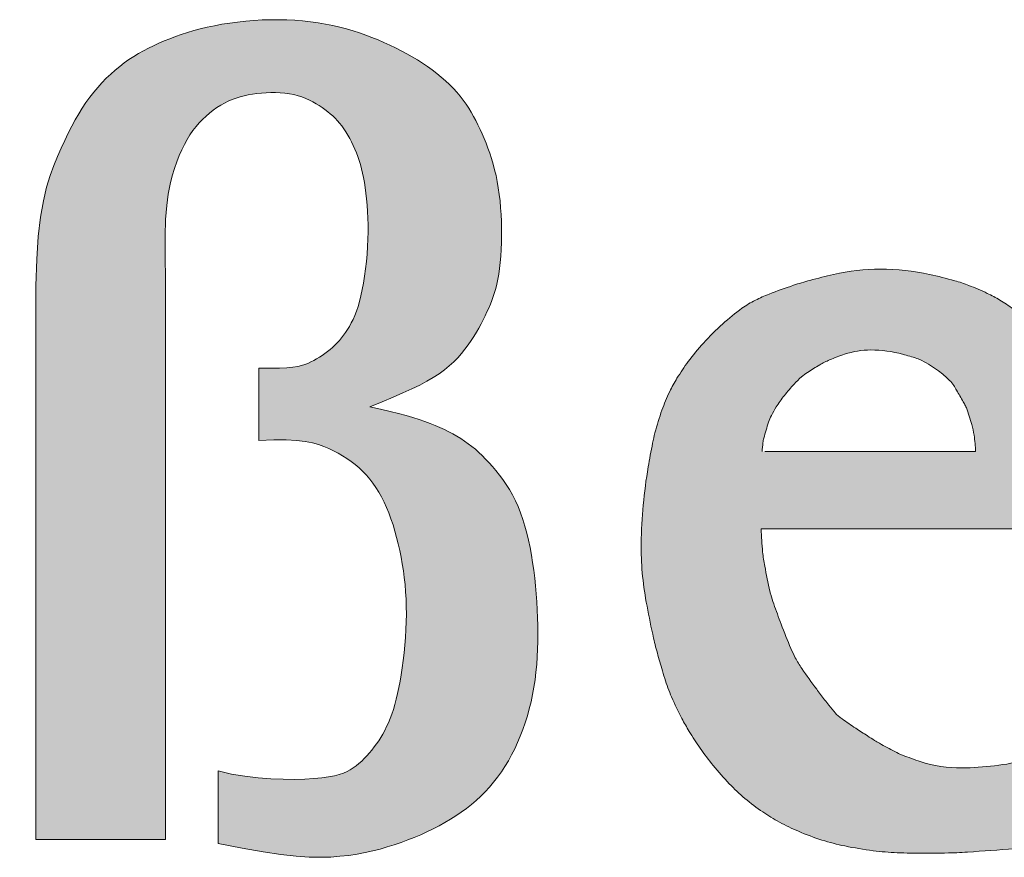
# Model space of a CAD drawing. Header units: metres. Extents: x 0 to 0.0785, y -0.001 to 0.009.
# Tile 57 of 59: x 0.0697 to 0.0736, y 0.0058 to 0.009. Entities that reach past the tile are written whole.
import ezdxf

# ---------------------------------------------------------------- set-up
doc = ezdxf.new("R2010")
doc.units = ezdxf.units.M
doc.header["$MEASUREMENT"] = 0
doc.layers.add('RAM_Logo_HSB', color=7, linetype='Continuous', lineweight=0, true_color=0x009fd6)

msp = doc.modelspace()

# ---------------------------------------------------------------- hatches: boundary and pattern name
at = {"layer": 'RAM_Logo_HSB'}
h = msp.add_hatch(color=7, dxfattribs=at)
h.dxf.hatch_style = 1
h.paths.add_polyline_path([(0.0691632, 0.0074285, 0.029698), (0.0691561, 0.0075332, 0.043207), (0.0691407, 0.0076037, 0.016478), (0.0690966, 0.0077315, 0.086496), (0.0690609, 0.0077949, 0.042241), (0.0689635, 0.0078907, 0.026952), (0.0688838, 0.0079499, 0.041461), (0.0688271, 0.007981, 0.044479), (0.0687351, 0.0080126, 0.030703), (0.0685967, 0.0080377, 0.011776), (0.0684678, 0.00805, 0.015394), (0.0683689, 0.008054, 0.018337), (0.0682266, 0.0080502, 0.029034), (0.0681374, 0.0080393, 0.020864), (0.068065, 0.008023, 0.037723), (0.0679881, 0.0079966, 0.016473), (0.0678693, 0.0079397, 0.013876), (0.0677971, 0.0078996, 0.030812), (0.0677664, 0.0078787, 0.037485), (0.0677399, 0.0078548, 0.016695), (0.0676866, 0.0077952, 0.01513), (0.0676524, 0.0077516, 0.01611), (0.0676229, 0.0077087, 0.050394), (0.0676085, 0.0076805, 0.011875), (0.0675632, 0.0075546, 0.052986), (0.0675468, 0.0074797, 0.034874), (0.0675421, 0.0073636), (0.0680308, 0.0073636), (0.0680333, 0.0074122), (0.0680423, 0.0074731), (0.0680595, 0.0075227), (0.0680826, 0.0075656), (0.0681074, 0.0076002), (0.068141, 0.0076351), (0.0681807, 0.0076628), (0.0682209, 0.0076825), (0.0682691, 0.0076984), (0.0683228, 0.0077095), (0.0683747, 0.007714), (0.0684208, 0.0077109), (0.068463, 0.0077017), (0.0685129, 0.0076846), (0.068562, 0.0076599), (0.0686025, 0.007627), (0.0686293, 0.0075879), (0.0686493, 0.0075407), (0.0686599, 0.0074898), (0.0686649, 0.007428), (0.0686677, 0.007369), (0.0686698, 0.0072907), (0.0686711, 0.0071896), (0.0686715, 0.0070621), (0.0685601, 0.0070579), (0.0684615, 0.0070523), (0.0683743, 0.0070453), (0.0682975, 0.0070372), (0.0682299, 0.0070281), (0.0681701, 0.0070182), (0.068117, 0.0070076), (0.0680694, 0.0069966), (0.0680262, 0.0069853), (0.0679869, 0.0069737), (0.067951, 0.0069618), (0.067918, 0.0069495), (0.0678876, 0.0069369), (0.0678594, 0.0069238), (0.0678328, 0.0069103), (0.0678074, 0.0068964), (0.067783, 0.0068821), (0.0677594, 0.0068673), (0.0677367, 0.0068523), (0.0677151, 0.006837), (0.0676944, 0.0068216), (0.0676748, 0.0068061), (0.0676564, 0.0067906), (0.0676392, 0.0067752), (0.0676231, 0.0067599), (0.0676083, 0.0067447), (0.0675945, 0.0067293), (0.0675817, 0.0067137), (0.0675698, 0.0066977), (0.0675587, 0.006681), (0.0675483, 0.0066637), (0.0675386, 0.0066456), (0.0675294, 0.0066264), (0.0675209, 0.0066062), (0.067513, 0.0065848), (0.0675057, 0.0065623), (0.0674991, 0.0065385), (0.0674932, 0.0065134), (0.067488, 0.0064869), (0.0674836, 0.0064589), (0.06748, 0.0064295), (0.0674772, 0.0063991), (0.0674753, 0.006368), (0.0674743, 0.0063367), (0.0674743, 0.0063056), (0.0674753, 0.0062753), (0.0674774, 0.0062461), (0.0674805, 0.0062184), (0.0674848, 0.0061927), (0.0674902, 0.0061687), (0.0674966, 0.0061463), (0.067504, 0.0061254), (0.0675123, 0.0061056), (0.0675214, 0.0060867), (0.0675314, 0.0060686), (0.067542, 0.0060511), (0.0675533, 0.0060339), (0.0675653, 0.0060171), (0.0675779, 0.0060007), (0.0675911, 0.0059847), (0.0676048, 0.0059693), (0.067619, 0.0059544), (0.0676338, 0.00594), (0.067649, 0.0059263), (0.0676647, 0.0059132), (0.0676808, 0.0059007), (0.0676971, 0.0058889), (0.0677136, 0.0058778), (0.0677301, 0.0058673), (0.0677467, 0.0058575), (0.0677632, 0.0058483), (0.0677794, 0.0058398), (0.0677955, 0.0058319), (0.0678112, 0.0058247), (0.0678269, 0.005818), (0.0678424, 0.0058119), (0.0678578, 0.0058064), (0.0678732, 0.0058013), (0.0678887, 0.0057966), (0.0679043, 0.0057924), (0.06792, 0.0057886), (0.0679359, 0.0057851), (0.0679519, 0.005782), (0.0679682, 0.0057792), (0.0679845, 0.0057768), (0.0680011, 0.0057747), (0.0680179, 0.005773), (0.0680348, 0.0057715), (0.068052, 0.0057704), (0.0680694, 0.0057697), (0.068087, 0.0057692), (0.0681049, 0.0057692), (0.0681231, 0.0057695), (0.0681415, 0.0057702), (0.0681603, 0.0057713), (0.0681795, 0.0057728), (0.068199, 0.0057748), (0.0682188, 0.0057772), (0.0682388, 0.0057801), (0.0682589, 0.0057834), (0.068279, 0.0057873), (0.068299, 0.0057917), (0.0683188, 0.0057967), (0.0683383, 0.0058022), (0.0683575, 0.0058083), (0.0683764, 0.0058151), (0.068395, 0.0058226), (0.0684134, 0.0058309), (0.0684315, 0.0058401), (0.0684496, 0.0058502), (0.0684675, 0.0058613), (0.0684854, 0.0058735), (0.0685034, 0.0058869), (0.068522, 0.0059019), (0.0685418, 0.005919), (0.0685635, 0.0059386), (0.0685877, 0.0059612), (0.0686151, 0.0059872), (0.0686461, 0.0060172), (0.0686815, 0.0060514), (0.0686815, 0.0058237), (0.0691632, 0.0058237)])
h.paths.add_polyline_path([(0.0686004, 0.0063566), (0.0685764, 0.0063141), (0.0685504, 0.0062763), (0.0685226, 0.0062426), (0.0684894, 0.006208), (0.068451, 0.0061747), (0.0684268, 0.0061571), (0.0684007, 0.0061391), (0.0683597, 0.0061242), (0.068313, 0.0061171), (0.0682637, 0.0061139), (0.0682096, 0.0061138), (0.0681567, 0.0061171), (0.0681118, 0.006124), (0.0680685, 0.0061371), (0.0680332, 0.0061588), (0.0680014, 0.0061896), (0.0679765, 0.0062258), (0.0679592, 0.0062688), (0.0679504, 0.0063138), (0.0679475, 0.0063561), (0.0679496, 0.0064013), (0.0679571, 0.0064466), (0.0679697, 0.0064881), (0.0679878, 0.006526), (0.0680136, 0.0065657), (0.0680486, 0.0066052), (0.0680854, 0.0066348), (0.0681246, 0.0066592), (0.0681709, 0.006683), (0.0682212, 0.0067051), (0.0682703, 0.0067237), (0.0683154, 0.0067372), (0.0683586, 0.0067478), (0.068411, 0.0067586), (0.0684749, 0.006769), (0.0685356, 0.0067763), (0.0685832, 0.0067811), (0.0686373, 0.0067858), (0.0686988, 0.0067902), (0.0686967, 0.0067292), (0.0686914, 0.0066678), (0.0686844, 0.006622), (0.0686768, 0.0065865), (0.0686669, 0.006546), (0.0686554, 0.0065017), (0.0686401, 0.0064515), (0.068622, 0.0064034)], flags=16)
h.paths.add_polyline_path([(0.0717136, 0.006481), (0.0717165, 0.0065109), (0.0717186, 0.0065411), (0.07172, 0.0065715), (0.0717209, 0.0066022), (0.0717211, 0.006633), (0.0717208, 0.0066641), (0.07172, 0.0066952), (0.0717187, 0.0067265), (0.071717, 0.0067578), (0.0717147, 0.006789), (0.0717119, 0.0068201), (0.0717086, 0.006851), (0.0717048, 0.0068817), (0.0717006, 0.006912), (0.0716957, 0.0069418), (0.0716904, 0.0069712), (0.0716844, 0.007), (0.0716777, 0.0070281), (0.0716703, 0.0070555), (0.0716622, 0.007082), (0.0716532, 0.0071075), (0.0716434, 0.007132), (0.0716327, 0.0071554), (0.0716212, 0.0071777), (0.071609, 0.0071989), (0.0715963, 0.0072191), (0.0715831, 0.0072382), (0.0715698, 0.0072563), (0.0715562, 0.0072734), (0.0715427, 0.0072896), (0.0715292, 0.0073048), (0.0715158, 0.0073191), (0.0715024, 0.0073326), (0.0714889, 0.0073453), (0.0714753, 0.0073573), (0.0714615, 0.0073687), (0.0714474, 0.0073794), (0.071433, 0.0073897), (0.0714182, 0.0073995), (0.0714029, 0.0074089), (0.0713871, 0.0074179), (0.0713707, 0.0074265), (0.0713536, 0.0074349), (0.0713356, 0.007443), (0.0713169, 0.007451), (0.0712972, 0.0074588), (0.0712764, 0.0074665), (0.0712541, 0.0074741), (0.0712298, 0.0074818), (0.071203, 0.0074897), (0.0711732, 0.0074977), (0.0711398, 0.007506), (0.0711024, 0.0075146), (0.0710605, 0.0075237), (0.0711085, 0.0075437), (0.0711517, 0.007562), (0.0711904, 0.0075789), (0.0712252, 0.0075948), (0.0712564, 0.0076099), (0.0712844, 0.0076246), (0.0713096, 0.0076392), (0.0713325, 0.0076541), (0.0713534, 0.0076693), (0.0713726, 0.0076851), (0.0713901, 0.0077012), (0.0714061, 0.0077176), (0.0714207, 0.0077342), (0.0714342, 0.007751), (0.0714467, 0.0077678), (0.0714582, 0.0077846), (0.0714691, 0.0078012), (0.0714792, 0.0078178), (0.0714887, 0.0078342), (0.0714975, 0.0078504), (0.0715059, 0.0078663), (0.0715136, 0.0078821), (0.0715209, 0.0078976), (0.0715278, 0.0079127), (0.0715342, 0.0079276), (0.0715402, 0.0079425), (0.0715458, 0.0079576), (0.071551, 0.0079732), (0.0715558, 0.0079896), (0.0715602, 0.008007), (0.0715641, 0.0080258), (0.0715676, 0.0080462), (0.0715706, 0.0080684), (0.0715732, 0.0080922), (0.0715754, 0.0081173), (0.071577, 0.0081434), (0.0715781, 0.0081704), (0.0715786, 0.0081978), (0.0715786, 0.0082255), (0.0715779, 0.0082531), (0.0715766, 0.0082804), (0.0715748, 0.0083073), (0.0715723, 0.0083338), (0.0715692, 0.0083597), (0.0715656, 0.008385), (0.0715613, 0.0084097), (0.0715565, 0.0084336), (0.0715512, 0.0084567), (0.0715453, 0.0084789), (0.0715389, 0.0085004), (0.0715321, 0.0085211), (0.0715249, 0.0085411), (0.0715174, 0.0085604), (0.0715096, 0.0085792), (0.0715017, 0.0085974), (0.0714936, 0.0086152), (0.0714854, 0.0086326), (0.071477, 0.0086496), (0.0714683, 0.0086663), (0.0714591, 0.0086827), (0.0714494, 0.0086988), (0.0714391, 0.0087146), (0.0714279, 0.0087303), (0.0714159, 0.0087458), (0.0714029, 0.0087612), (0.0713888, 0.0087765), (0.0713739, 0.0087915), (0.0713581, 0.0088063), (0.0713415, 0.0088209), (0.071324, 0.0088351), (0.0713058, 0.008849), (0.071287, 0.0088626), (0.0712674, 0.0088757), (0.0712473, 0.0088884), (0.0712266, 0.0089008), (0.0712053, 0.0089127), (0.0711836, 0.0089243), (0.0711614, 0.0089355), (0.0711389, 0.0089463), (0.0711159, 0.0089567), (0.0710926, 0.0089668), (0.0710689, 0.0089764), (0.0710448, 0.0089856), (0.0710201, 0.0089944), (0.0709948, 0.0090025), (0.0709688, 0.0090101), (0.0709421, 0.0090171), (0.0709145, 0.0090234), (0.0708861, 0.009029), (0.0708569, 0.0090339), (0.0708269, 0.0090381), (0.0707963, 0.0090414), (0.0707652, 0.0090439), (0.0707337, 0.0090456), (0.0707017, 0.0090464), (0.0706695, 0.0090463), (0.0706372, 0.0090453), (0.0706048, 0.0090434), (0.0705726, 0.0090408), (0.0705408, 0.0090373), (0.0705095, 0.0090331), (0.070479, 0.0090283), (0.0704495, 0.0090229), (0.070421, 0.0090169), (0.0703938, 0.0090105), (0.0703679, 0.0090036), (0.070343, 0.0089962), (0.0703191, 0.0089884), (0.070296, 0.0089803), (0.0702738, 0.0089717), (0.0702522, 0.0089629), (0.0702312, 0.0089537), (0.0702106, 0.0089442), (0.0701905, 0.0089344), (0.0701707, 0.0089241), (0.0701514, 0.0089132), (0.0701323, 0.0089018), (0.0701136, 0.0088896), (0.0700952, 0.0088767), (0.0700771, 0.0088629), (0.0700592, 0.0088482), (0.0700416, 0.0088326), (0.0700244, 0.0088161), (0.0700075, 0.0087987), (0.069991, 0.0087804), (0.0699749, 0.0087613), (0.0699594, 0.0087413), (0.0699444, 0.0087205), (0.0699299, 0.0086989), (0.0699158, 0.0086763), (0.069902, 0.0086524), (0.0698884, 0.0086272), (0.0698749, 0.0086004), (0.0698612, 0.0085718), (0.0698473, 0.0085413), (0.0698331, 0.0085085), (0.0698185, 0.0084731), (0.0698039, 0.0084334), (0.0697899, 0.0083875), (0.0697771, 0.0083336), (0.0697659, 0.0082697), (0.0697569, 0.008194), (0.0697507, 0.0081045), (0.0697478, 0.0079994), (0.0697478, 0.0058237), (0.0702577, 0.0058237), (0.0702577, 0.0080254), (0.0702552, 0.0081173), (0.0702553, 0.0081951), (0.0702578, 0.0082606), (0.0702622, 0.0083153), (0.0702708, 0.0083807), (0.070287, 0.0084447), (0.0703065, 0.008501), (0.0703262, 0.0085462), (0.0703525, 0.008594), (0.0703889, 0.0086411), (0.0704298, 0.00868), (0.0704737, 0.0087106), (0.0705187, 0.008733), (0.0705652, 0.0087478), (0.0706159, 0.0087568), (0.070672, 0.0087606), (0.070728, 0.0087583), (0.0707778, 0.0087487), (0.0708222, 0.0087316), (0.0708606, 0.0087098), (0.0709014, 0.0086806), (0.0709378, 0.0086451), (0.0709664, 0.0086057), (0.0709891, 0.0085661), (0.0710086, 0.0085227), (0.0710239, 0.0084774), (0.0710359, 0.0084266), (0.0710437, 0.0083756), (0.0710488, 0.0083297), (0.0710524, 0.0082795), (0.0710538, 0.0082256), (0.0710526, 0.0081693), (0.0710486, 0.0081103), (0.0710421, 0.008052), (0.0710334, 0.0079972), (0.0710207, 0.0079382), (0.0710022, 0.0078835), (0.0709813, 0.0078412), (0.0709539, 0.0077997), (0.0709194, 0.0077622), (0.0708787, 0.0077293), (0.0708334, 0.007702), (0.0707917, 0.007685), (0.0707482, 0.0076784), (0.0707051, 0.0076763), (0.0706687, 0.0076758), (0.0706242, 0.0076761), (0.0706242, 0.0073924), (0.0706827, 0.0073943), (0.0707546, 0.007394), (0.0708216, 0.0073864), (0.0708683, 0.0073737), (0.0709079, 0.0073565), (0.0709544, 0.0073321), (0.071004, 0.0072977), (0.0710474, 0.0072569), (0.0710787, 0.0072162), (0.0711013, 0.00718), (0.0711216, 0.0071401), (0.0711396, 0.0070963), (0.0711555, 0.0070489), (0.0711693, 0.0069988), (0.071181, 0.0069468), (0.0711906, 0.0068932), (0.0711977, 0.0068389), (0.0712024, 0.0067829), (0.0712043, 0.0067249), (0.0712034, 0.0066649), (0.0711997, 0.006603), (0.0711938, 0.0065422), (0.0711862, 0.0064845), (0.0711773, 0.0064323), (0.0711673, 0.0063858), (0.0711534, 0.0063342), (0.0711341, 0.0062821), (0.0711121, 0.006238), (0.0710874, 0.0061995), (0.0710587, 0.0061627), (0.0710227, 0.0061249), (0.0709757, 0.0060905), (0.0709315, 0.0060756), (0.0708868, 0.0060674), (0.0708229, 0.0060615), (0.0707636, 0.0060598), (0.0707191, 0.0060599), (0.0706714, 0.0060617), (0.0706213, 0.0060656), (0.0705695, 0.0060717), (0.0705168, 0.0060806), (0.0704637, 0.0060926), (0.0704637, 0.0058074), (0.070559, 0.0057886), (0.0706409, 0.0057745), (0.0707109, 0.0057643), (0.0707708, 0.0057577), (0.0708223, 0.0057542), (0.0708671, 0.0057533), (0.0709068, 0.0057544), (0.0709431, 0.0057571), (0.0709774, 0.0057609), (0.0710102, 0.0057658), (0.0710416, 0.0057716), (0.0710718, 0.0057783), (0.0711009, 0.0057857), (0.071129, 0.0057938), (0.0711564, 0.0058025), (0.0711831, 0.0058118), (0.0712094, 0.0058215), (0.0712351, 0.0058316), (0.0712604, 0.0058422), (0.071285, 0.0058533), (0.0713091, 0.0058649), (0.0713326, 0.005877), (0.0713555, 0.0058895), (0.0713777, 0.0059026), (0.0713992, 0.0059162), (0.0714201, 0.0059304), (0.0714402, 0.0059452), (0.0714597, 0.0059607), (0.0714785, 0.0059768), (0.0714967, 0.0059936), (0.0715142, 0.0060111), (0.071531, 0.0060294), (0.0715472, 0.0060486), (0.0715627, 0.0060685), (0.0715775, 0.0060892), (0.0715917, 0.0061107), (0.0716051, 0.0061329), (0.0716179, 0.006156), (0.07163, 0.0061797), (0.0716414, 0.0062042), (0.0716521, 0.0062294), (0.071662, 0.0062553), (0.0716713, 0.0062818), (0.0716797, 0.0063089), (0.0716874, 0.0063365), (0.0716943, 0.0063646), (0.0717004, 0.0063932), (0.0717057, 0.0064221), (0.0717101, 0.0064514)])
h.paths.add_polyline_path([(0.0738833, 0.0073959, 0.011431), (0.0738818, 0.0074114, 0.049228), (0.0738735, 0.0074498, 0.014322), (0.0738284, 0.007577, 0.017518), (0.0737813, 0.0076872, 0.031492), (0.0737491, 0.0077457, 0.037889), (0.0737127, 0.0077946, 0.027645), (0.0736545, 0.0078544, 0.022079), (0.0735891, 0.0079094, 0.03043), (0.0735377, 0.0079441, 0.040176), (0.0734513, 0.0079862, 0.041738), (0.0733598, 0.0080202, 0.014473), (0.073261, 0.0080447, 0.053562), (0.0730679, 0.0080654, 0.056147), (0.0728837, 0.0080447, 0.009765), (0.0727904, 0.0080215, 0.013915), (0.0727258, 0.0080021, 0.013339), (0.0726303, 0.0079677, 0.022784), (0.072576, 0.0079436, 0.041368), (0.0725234, 0.0079116, 0.026072), (0.0724476, 0.0078501, 0.024114), (0.0723721, 0.0077752, 0.027201), (0.0723123, 0.0077023, 0.019587), (0.072268, 0.0076366, 0.026202), (0.0722395, 0.0075847, 0.026257), (0.0722089, 0.0075115, 0.022271), (0.0721813, 0.0074222, 0.015201), (0.0721721, 0.0073819, 0.006558), (0.0721548, 0.0072878, 0.038517), (0.0721274, 0.0069879, 0.049852), (0.0721473, 0.0067559, 0.006893), (0.0721724, 0.0066309, 0.019554), (0.0721981, 0.0065312, 0.013698), (0.0722197, 0.0064565, 0.023751), (0.0722469, 0.0063836, 0.019788), (0.0722871, 0.0062992, 0.017216), (0.072316, 0.0062483, 0.012812), (0.072359, 0.0061825, 0.020819), (0.0724105, 0.006114, 0.018705), (0.0724737, 0.0060426, 0.026918), (0.0725352, 0.0059847, 0.02587), (0.0726051, 0.0059316, 0.02521), (0.0726708, 0.0058916, 0.02341), (0.0727454, 0.0058555, 0.02448), (0.0728377, 0.0058213, 0.025789), (0.0729281, 0.0057978, 0.018667), (0.0730392, 0.0057793, 0.022194), (0.0731336, 0.0057714, 0.009771), (0.0732386, 0.0057694, 0.007941), (0.0733679, 0.0057714, 0.009305), (0.0734103, 0.0057736, 0.002147), (0.0735938, 0.005787, 0.036668), (0.0736894, 0.0058016, 0.020945), (0.0738526, 0.005846), (0.0738526, 0.0061839, -0.000453), (0.0737947, 0.0061702, -0.000399), (0.0737294, 0.0061551, -0.000212), (0.073644, 0.0061355, -0.053045), (0.0733878, 0.0061048, -0.083099), (0.0732243, 0.0061299, -0.016367), (0.0731386, 0.0061612, -0.006647), (0.0730506, 0.006209, -0.003475), (0.0729706, 0.0062609, -0.008237), (0.0729014, 0.0063082, -0.019383), (0.0728647, 0.0063512, -0.004619), (0.0728485, 0.0063721, -0.002343), (0.0728171, 0.0064137, -0.013074), (0.0727518, 0.0065068, -0.047715), (0.0727159, 0.0065736, -0.009605), (0.0726773, 0.0066702, -0.007918), (0.0726362, 0.0067848, -0.003619), (0.072608, 0.0069228, -0.0216), (0.0725991, 0.0070447), (0.0739004, 0.0070447, 0.004675), (0.073897, 0.0071699, 0.006939), (0.0738928, 0.0072541, 0.001254)])
h.paths.add_polyline_path([(0.0734418, 0.0073482), (0.0726028, 0.0073482, -0.023065), (0.0726072, 0.007393, -0.019758), (0.0726318, 0.0074745, -0.042145), (0.0726584, 0.007524, -0.021149), (0.0726902, 0.0075687, -0.020887), (0.0727285, 0.0076138, -0.044891), (0.0727723, 0.0076535, -0.01771), (0.072829, 0.0076893, -0.031079), (0.0728679, 0.0077088, -0.021366), (0.0729271, 0.0077312, -0.079713), (0.0730305, 0.0077478, -0.066327), (0.073155, 0.0077312, -0.016037), (0.0732203, 0.0077112, -0.029808), (0.0732648, 0.0076872, -0.023309), (0.0732961, 0.0076657, -0.035954), (0.0733493, 0.007619, -0.005868), (0.0733672, 0.0075895, -0.003161), (0.0733803, 0.007567, -0.003489), (0.073402, 0.0075284, -0.047115), (0.0734055, 0.0075206, -0.005363), (0.0734265, 0.0074544, -0.038621), (0.0734359, 0.0074126, -0.025518)], flags=16)
h.paths.add_polyline_path([(0.0749554, 0.0070358), (0.074976, 0.0071103), (0.0749986, 0.0071779), (0.0750224, 0.007238), (0.0750475, 0.0072914), (0.0750739, 0.007339), (0.0751017, 0.0073815), (0.0751306, 0.0074194), (0.0751604, 0.0074528), (0.0751979, 0.0074888), (0.0752425, 0.0075218), (0.0752863, 0.0075467), (0.0753302, 0.0075663), (0.0753801, 0.0075845), (0.0754268, 0.0075945), (0.0754702, 0.0075976), (0.0755144, 0.0075936), (0.0755564, 0.0075812), (0.0755945, 0.0075589), (0.0756266, 0.007528), (0.0756491, 0.0074918), (0.0756627, 0.0074495), (0.0756699, 0.0074035), (0.0756749, 0.0073571), (0.0756797, 0.0073029), (0.075684, 0.0072384), (0.0756866, 0.0071815), (0.0756893, 0.0071045), (0.0756893, 0.0058237), (0.0761817, 0.0058237), (0.0761817, 0.0074032), (0.0761798, 0.0074546), (0.0761746, 0.0075013), (0.0761669, 0.0075436), (0.0761571, 0.0075819), (0.0761456, 0.0076167), (0.0761331, 0.0076485), (0.0761201, 0.0076777), (0.076107, 0.0077046), (0.0760943, 0.0077298), (0.076082, 0.0077534), (0.0760699, 0.0077754), (0.0760578, 0.0077962), (0.0760456, 0.0078157), (0.0760331, 0.0078342), (0.0760202, 0.0078517), (0.0760068, 0.0078684), (0.0759927, 0.0078844), (0.0759779, 0.0078998), (0.0759625, 0.0079144), (0.0759465, 0.0079284), (0.07593, 0.0079416), (0.0759129, 0.0079541), (0.0758954, 0.0079659), (0.0758775, 0.0079769), (0.0758592, 0.0079871), (0.0758403, 0.0079966), (0.0758207, 0.0080052), (0.0758003, 0.008013), (0.0757789, 0.00802), (0.0757562, 0.008026), (0.0757323, 0.0080311), (0.0757068, 0.0080353), (0.0756798, 0.0080385), (0.0756515, 0.0080408), (0.0756223, 0.0080421), (0.0755927, 0.0080424), (0.0755629, 0.0080418), (0.0755334, 0.0080404), (0.0755045, 0.008038), (0.0754767, 0.0080347), (0.0754502, 0.0080305), (0.0754251, 0.0080255), (0.0754011, 0.0080197), (0.0753782, 0.0080131), (0.0753563, 0.0080058), (0.0753352, 0.0079977), (0.0753148, 0.007989), (0.075295, 0.0079797), (0.0752756, 0.0079697), (0.0752566, 0.0079589), (0.0752378, 0.0079473), (0.0752192, 0.0079347), (0.0752007, 0.0079209), (0.075182, 0.0079058), (0.0751632, 0.0078892), (0.0751442, 0.0078711), (0.0751246, 0.0078511), (0.075104, 0.0078285), (0.0750816, 0.0078021), (0.0750568, 0.0077712), (0.0750289, 0.0077347), (0.0749973, 0.0076916), (0.0749611, 0.0076411), (0.0749198, 0.0075821), (0.0749198, 0.0079994), (0.0744274, 0.0079994), (0.0744274, 0.0058237), (0.0749198, 0.0058237), (0.0749198, 0.0068447), (0.0749263, 0.0068898), (0.0749337, 0.0069335), (0.0749419, 0.0069756)])
h.paths.add_polyline_path([(0.078466, 0.0072543), (0.0767571, 0.0072543), (0.0767571, 0.0067454), (0.078466, 0.0067454)])
h.paths.add_polyline_path([(0.063821, 0.0065597), (0.0638231, 0.0065955), (0.0638242, 0.0066314), (0.0638243, 0.0066671), (0.0638233, 0.0067021), (0.0638213, 0.0067361), (0.0638184, 0.0067687), (0.0638145, 0.0068001), (0.0638095, 0.0068303), (0.0638033, 0.0068595), (0.063796, 0.006888), (0.0637873, 0.0069158), (0.0637772, 0.0069431), (0.0637657, 0.0069701), (0.0637527, 0.006997), (0.0637383, 0.0070237), (0.0637224, 0.0070504), (0.0637051, 0.0070771), (0.0636864, 0.0071038), (0.0636665, 0.0071306), (0.0636453, 0.0071576), (0.0636228, 0.0071848), (0.0635992, 0.0072122), (0.0635746, 0.0072396), (0.0635491, 0.0072668), (0.0635229, 0.0072938), (0.0634962, 0.0073201), (0.0634691, 0.0073457), (0.0634418, 0.0073703), (0.0634145, 0.0073937), (0.0633872, 0.0074158), (0.0633601, 0.0074367), (0.0633331, 0.0074564), (0.0633062, 0.007475), (0.0632794, 0.0074926), (0.0632527, 0.0075094), (0.0632262, 0.0075255), (0.0631998, 0.0075409), (0.0631735, 0.0075557), (0.0631474, 0.0075701), (0.0631214, 0.0075841), (0.0630955, 0.0075978), (0.0630696, 0.0076114), (0.0630087, 0.0076433), (0.0629554, 0.0076721), (0.0629056, 0.0076999), (0.0628576, 0.0077272), (0.0628122, 0.0077533), (0.0627521, 0.0077882), (0.0626953, 0.0078217), (0.0626378, 0.0078568), (0.0625803, 0.0078937), (0.0625345, 0.0079258), (0.062498, 0.0079534), (0.0624634, 0.0079823), (0.0624307, 0.0080125), (0.0623932, 0.0080512), (0.0623554, 0.0080984), (0.0623281, 0.0081444), (0.0623105, 0.0081954), (0.0623047, 0.0082452), (0.0623046, 0.0082891), (0.0623086, 0.0083339), (0.0623184, 0.0083879), (0.0623375, 0.0084436), (0.0623638, 0.0084915), (0.0623978, 0.0085343), (0.0624388, 0.0085719), (0.062486, 0.0086037), (0.0625388, 0.0086286), (0.0625896, 0.0086433), (0.0626371, 0.0086525), (0.0626925, 0.0086591), (0.0627568, 0.0086634), (0.0628245, 0.0086654), (0.0628902, 0.0086652), (0.062948, 0.0086628), (0.0629957, 0.0086584), (0.06304, 0.0086512), (0.0630866, 0.0086409), (0.0631529, 0.0086242), (0.063201, 0.0086107), (0.0632442, 0.0085974), (0.0632949, 0.0085805), (0.0633542, 0.0085591), (0.0634234, 0.0085323), (0.0635037, 0.0084992), (0.0635966, 0.008459), (0.0635966, 0.0089668), (0.0635155, 0.0089794), (0.0634439, 0.0089902), (0.0633809, 0.0089996), (0.0633252, 0.0090075), (0.0632758, 0.0090141), (0.0632315, 0.0090196), (0.0631914, 0.0090241), (0.0631543, 0.0090276), (0.0631192, 0.0090305), (0.0630856, 0.0090326), (0.0630529, 0.0090342), (0.0630209, 0.0090353), (0.0629889, 0.009036), (0.0629566, 0.0090364), (0.0629234, 0.0090365), (0.062889, 0.0090366), (0.0628531, 0.0090365), (0.0628157, 0.0090363), (0.0627773, 0.0090359), (0.0627382, 0.0090351), (0.0626987, 0.0090338), (0.0626592, 0.009032), (0.06262, 0.0090294), (0.0625814, 0.0090261), (0.0625438, 0.0090219), (0.062507, 0.0090168), (0.0624711, 0.0090109), (0.062436, 0.0090043), (0.0624016, 0.0089969), (0.0623678, 0.0089889), (0.0623347, 0.0089802), (0.062302, 0.0089709), (0.0622699, 0.0089611), (0.0622384, 0.0089507), (0.0622076, 0.0089396), (0.0621776, 0.0089279), (0.0621487, 0.0089155), (0.0621209, 0.0089023), (0.0620943, 0.0088883), (0.0620691, 0.0088736), (0.0620454, 0.0088579), (0.0620231, 0.0088416), (0.0620021, 0.0088246), (0.0619824, 0.0088071), (0.0619637, 0.0087893), (0.061946, 0.0087712), (0.0619292, 0.0087529), (0.0619132, 0.0087347), (0.0618979, 0.0087165), (0.0618831, 0.0086984), (0.0618689, 0.0086802), (0.0618551, 0.0086618), (0.0618417, 0.0086432), (0.0618285, 0.0086242), (0.0618156, 0.0086048), (0.0618027, 0.0085848), (0.0617899, 0.0085642), (0.0617774, 0.0085427), (0.0617653, 0.00852), (0.0617539, 0.0084958), (0.0617433, 0.00847), (0.0617339, 0.0084422), (0.0617257, 0.0084121), (0.0617191, 0.0083795), (0.0617142, 0.0083443), (0.0617109, 0.0083069), (0.0617094, 0.008268), (0.0617094, 0.0082281), (0.0617111, 0.008188), (0.0617144, 0.0081482), (0.0617192, 0.0081094), (0.0617255, 0.0080722), (0.0617333, 0.0080371), (0.0617424, 0.0080041), (0.0617528, 0.007973), (0.0617644, 0.0079439), (0.061777, 0.0079165), (0.0617906, 0.0078907), (0.0618051, 0.0078664), (0.0618203, 0.0078435), (0.0618361, 0.0078219), (0.0618526, 0.0078013), (0.0618697, 0.0077817), (0.0618874, 0.0077627), (0.0619058, 0.0077444), (0.0619248, 0.0077263), (0.0619444, 0.0077084), (0.0619646, 0.0076906), (0.0619854, 0.0076725), (0.0620068, 0.0076543), (0.0620285, 0.0076361), (0.0620507, 0.0076178), (0.062073, 0.0075996), (0.0620955, 0.0075815), (0.0621181, 0.0075636), (0.0621407, 0.0075459), (0.0621632, 0.0075285), (0.0621858, 0.0075113), (0.0622088, 0.0074943), (0.0622323, 0.0074774), (0.0622565, 0.0074605), (0.0622817, 0.0074435), (0.0623082, 0.0074265), (0.062336, 0.0074092), (0.0623654, 0.0073918), (0.0623961, 0.0073741), (0.062428, 0.0073564), (0.0624606, 0.0073384), (0.0624938, 0.0073205), (0.0625273, 0.0073025), (0.0625834, 0.0072723), (0.0626451, 0.0072385), (0.0627082, 0.0072027), (0.062771, 0.0071649), (0.062834, 0.0071243), (0.0628979, 0.0070798), (0.0629616, 0.0070316), (0.0630224, 0.0069816), (0.0630778, 0.0069311), (0.0631257, 0.0068814), (0.0631649, 0.0068318), (0.063196, 0.0067796), (0.0632188, 0.0067226), (0.0632333, 0.0066592), (0.06324, 0.0065907), (0.0632389, 0.0065226), (0.0632305, 0.00646), (0.0632156, 0.0064078), (0.0631947, 0.0063645), (0.063169, 0.0063284), (0.0631396, 0.0062973), (0.0631062, 0.006268), (0.0630717, 0.0062421), (0.0630351, 0.0062191), (0.0629969, 0.0061993), (0.0629573, 0.006183), (0.0629157, 0.00617), (0.0628711, 0.0061601), (0.0628226, 0.0061531), (0.0627694, 0.0061487), (0.0627121, 0.0061466), (0.0626528, 0.0061468), (0.0625932, 0.006149), (0.0625351, 0.0061531), (0.0624789, 0.0061591), (0.0624239, 0.006167), (0.0623693, 0.006177), (0.0623144, 0.0061893), (0.0622596, 0.0062041), (0.0622035, 0.0062223), (0.0621451, 0.0062447), (0.0620836, 0.0062721), (0.0620313, 0.0062988), (0.0619913, 0.0063204), (0.0619459, 0.0063459), (0.0618938, 0.0063762), (0.0618341, 0.0064119), (0.0617654, 0.0064536), (0.0617647, 0.0058685), (0.0618372, 0.0058586), (0.061903, 0.0058497), (0.0619627, 0.0058417), (0.062017, 0.0058344), (0.0620665, 0.0058278), (0.0621119, 0.0058217), (0.0621539, 0.0058162), (0.0621932, 0.005811), (0.0622304, 0.0058061), (0.0622658, 0.0058015), (0.0623, 0.0057972), (0.0623332, 0.0057931), (0.062366, 0.0057893), (0.0623986, 0.0057858), (0.0624315, 0.0057826), (0.062465, 0.0057796), (0.0624995, 0.0057768), (0.0625348, 0.0057744), (0.0625707, 0.0057724), (0.062607, 0.0057708), (0.0626434, 0.0057697), (0.0626798, 0.0057692), (0.0627159, 0.0057693), (0.0627514, 0.0057701), (0.0627863, 0.0057717), (0.0628204, 0.0057741), (0.0628537, 0.005777), (0.0628863, 0.0057806), (0.0629182, 0.0057848), (0.0629493, 0.0057895), (0.0629797, 0.0057946), (0.0630093, 0.0058001), (0.0630382, 0.0058059), (0.0630664, 0.0058121), (0.0630939, 0.0058187), (0.0631209, 0.0058256), (0.0631473, 0.0058328), (0.0631732, 0.0058404), (0.0631987, 0.0058483), (0.0632238, 0.0058566), (0.0632486, 0.0058653), (0.063273, 0.0058743), (0.0632971, 0.0058839), (0.0633209, 0.0058941), (0.0633444, 0.0059048), (0.0633675, 0.0059163), (0.0633904, 0.0059286), (0.063413, 0.0059417), (0.0634353, 0.0059557), (0.0634572, 0.0059706), (0.0634789, 0.0059864), (0.0635002, 0.0060029), (0.0635212, 0.0060201), (0.0635418, 0.0060379), (0.063562, 0.0060564), (0.0635818, 0.0060754), (0.0636012, 0.006095), (0.0636201, 0.006115), (0.0636385, 0.0061355), (0.0636564, 0.0061565), (0.0636736, 0.0061779), (0.0636902, 0.0061999), (0.0637061, 0.0062222), (0.0637211, 0.006245), (0.0637354, 0.0062683), (0.0637487, 0.0062922), (0.0637612, 0.0063168), (0.0637726, 0.0063424), (0.063783, 0.0063691), (0.0637923, 0.0063971), (0.0638005, 0.0064266), (0.0638074, 0.0064576), (0.0638132, 0.0064904), (0.0638176, 0.0065246)])
h.paths.add_polyline_path([(0.0655523, 0.0079994), (0.0649051, 0.0079994), (0.0649051, 0.008835), (0.0643916, 0.0085298), (0.0643916, 0.0079994), (0.0639695, 0.0079994), (0.0639695, 0.0076463), (0.0643916, 0.0076463), (0.0643916, 0.0062), (0.0643961, 0.0061426), (0.0644051, 0.0060932), (0.0644181, 0.006051), (0.0644345, 0.0060149), (0.0644541, 0.005984), (0.0644762, 0.0059573), (0.0645006, 0.0059339), (0.0645266, 0.0059128), (0.064554, 0.0058932), (0.0645823, 0.005875), (0.0646113, 0.0058582), (0.0646407, 0.0058429), (0.0646701, 0.0058291), (0.0646994, 0.0058169), (0.0647281, 0.0058063), (0.0647559, 0.0057974), (0.0647828, 0.0057902), (0.064809, 0.0057844), (0.0648352, 0.00578), (0.0648618, 0.0057767), (0.0648893, 0.0057744), (0.0649182, 0.0057727), (0.0649491, 0.0057717), (0.0649824, 0.005771), (0.0650189, 0.0057705), (0.0650598, 0.0057704), (0.0651064, 0.005771), (0.0651603, 0.0057725), (0.0652227, 0.0057752), (0.0652951, 0.0057794), (0.0653789, 0.0057853), (0.0654756, 0.0057932), (0.0654756, 0.006131, -0.017985), (0.0654015, 0.0061136, -0.03333), (0.0651997, 0.0061001, -0.084893), (0.0650999, 0.0061172, -0.086462), (0.0650224, 0.0061628, -0.070024), (0.0649549, 0.0062386, -0.04594), (0.0649356, 0.0062943, -0.012592), (0.0649126, 0.0063987, -0.027129), (0.0649051, 0.0065028), (0.0649051, 0.0076463), (0.0655523, 0.0076463)])
h.paths.add_polyline_path([(0.0664527, 0.0069662), (0.0664651, 0.0070329), (0.066479, 0.0070902), (0.0664943, 0.00714), (0.066515, 0.0071962), (0.0665424, 0.0072519), (0.0665704, 0.0072939), (0.0665969, 0.0073266), (0.0666271, 0.0073581), (0.0666607, 0.0073879), (0.0666972, 0.0074152), (0.0667361, 0.0074395), (0.0667777, 0.0074612), (0.0668211, 0.0074804), (0.0668819, 0.0075035), (0.066939, 0.0075196), (0.0669988, 0.0075297), (0.0670586, 0.0075337), (0.0671065, 0.007535), (0.0671625, 0.0075347), (0.0671625, 0.0080509), (0.0671167, 0.0080477), (0.0670766, 0.0080437), (0.0670416, 0.0080392), (0.0670109, 0.0080341), (0.066984, 0.0080285), (0.06696, 0.0080225), (0.0669383, 0.0080162), (0.0669181, 0.0080098), (0.066899, 0.0080031), (0.0668806, 0.0079963), (0.0668631, 0.0079894), (0.0668462, 0.0079822), (0.0668299, 0.0079748), (0.0668143, 0.0079671), (0.0667991, 0.0079592), (0.0667845, 0.0079509), (0.0667703, 0.0079424), (0.0667564, 0.0079335), (0.0667429, 0.0079242), (0.0667297, 0.0079146), (0.0667168, 0.0079047), (0.0667041, 0.0078944), (0.0666917, 0.0078837), (0.0666794, 0.0078727), (0.0666673, 0.0078612), (0.0666552, 0.0078493), (0.0666431, 0.0078367), (0.0666309, 0.0078233), (0.0666185, 0.007809), (0.0666058, 0.0077937), (0.0665927, 0.0077772), (0.0665792, 0.0077594), (0.0665651, 0.0077402), (0.0665504, 0.0077193), (0.066535, 0.0076963), (0.0665189, 0.007671), (0.0665019, 0.0076431), (0.066484, 0.0076122), (0.0664651, 0.0075781), (0.0664451, 0.0075405), (0.0664451, 0.0079994), (0.0659351, 0.0079994), (0.0659351, 0.0058237), (0.0664451, 0.0058237), (0.0664451, 0.0069084)])

# ---------------------------------------------------------------- linework, layer by layer
at = {"layer": 'RAM_Logo_HSB', "color": 7}
msp.add_lwpolyline([(0.0697478, 0.0079994), (0.0697478, 0.0058237), (0.0702577, 0.0058237), (0.0702577, 0.0080254), (0.0702552, 0.0081173), (0.0702553, 0.0081951), (0.0702578, 0.0082606), (0.0702622, 0.0083153), (0.0702682, 0.0083611), (0.0702756, 0.0083995), (0.0702839, 0.0084324), (0.0702928, 0.0084614), (0.070302, 0.0084879), (0.0703115, 0.0085124), (0.0703214, 0.0085351), (0.0703316, 0.008556), (0.0703423, 0.0085754), (0.0703534, 0.0085934), (0.070365, 0.0086102), (0.0703771, 0.0086259), (0.0703898, 0.0086406), (0.070403, 0.0086545), (0.0704166, 0.0086674), (0.0704306, 0.0086794), (0.0704449, 0.0086905), (0.0704594, 0.0087007), (0.0704742, 0.0087099), (0.0704891, 0.0087183), (0.0705041, 0.0087257), (0.0705192, 0.0087323), (0.0705345, 0.008738), (0.0705501, 0.008743), (0.070566, 0.0087473), (0.0705823, 0.0087508), (0.0705991, 0.0087538), (0.0706165, 0.0087562), (0.0706343, 0.008758), (0.0706527, 0.0087593), (0.0706712, 0.0087599), (0.0706898, 0.0087599), (0.0707084, 0.0087591), (0.0707266, 0.0087575), (0.0707444, 0.0087551), (0.0707616, 0.0087518), (0.0707781, 0.0087476), (0.0707937, 0.0087426), (0.0708086, 0.0087368), (0.0708229, 0.0087304), (0.0708364, 0.0087235), (0.0708492, 0.0087162), (0.0708615, 0.0087086), (0.0708731, 0.0087008), (0.0708842, 0.0086929), (0.0708947, 0.0086848), (0.0709048, 0.0086765), (0.0709145, 0.0086678), (0.0709238, 0.0086588), (0.0709327, 0.0086493), (0.0709414, 0.0086392), (0.0709499, 0.0086285), (0.0709581, 0.0086171), (0.0709662, 0.0086051), (0.070974, 0.0085925), (0.0709815, 0.0085793), (0.0709887, 0.0085657), (0.0709955, 0.0085517), (0.071002, 0.0085374), (0.071008, 0.0085228), (0.0710136, 0.0085079), (0.0710188, 0.0084927), (0.0710235, 0.008477), (0.0710279, 0.0084607), (0.0710319, 0.0084436), (0.0710356, 0.0084255), (0.071039, 0.0084065), (0.0710421, 0.0083862), (0.0710449, 0.0083646), (0.0710475, 0.0083418), (0.0710497, 0.0083178), (0.0710514, 0.0082927), (0.0710527, 0.0082667), (0.0710534, 0.0082397), (0.0710535, 0.008212), (0.0710529, 0.0081835), (0.0710516, 0.0081543), (0.0710496, 0.0081249), (0.071047, 0.0080955), (0.0710437, 0.0080665), (0.0710399, 0.0080383), (0.0710356, 0.0080111), (0.0710308, 0.0079852), (0.0710257, 0.0079612), (0.0710201, 0.0079391), (0.0710142, 0.007919), (0.071008, 0.0079006), (0.0710015, 0.0078837), (0.0709947, 0.0078682), (0.0709876, 0.007854), (0.0709803, 0.0078407), (0.0709728, 0.0078284), (0.0709651, 0.0078167), (0.0709572, 0.0078057), (0.070949, 0.0077952), (0.0709406, 0.0077852), (0.0709319, 0.0077758), (0.0709229, 0.0077667), (0.0709136, 0.0077581), (0.0709039, 0.0077497), (0.0708939, 0.0077416), (0.0708836, 0.0077339), (0.070873, 0.0077264), (0.0708622, 0.0077193), (0.0708511, 0.0077127), (0.0708399, 0.0077064), (0.0708285, 0.0077006), (0.070817, 0.0076953), (0.0708053, 0.0076905), (0.0707923, 0.0076864), (0.070777, 0.0076828), (0.0707581, 0.0076799), (0.0707345, 0.0076777), (0.0707051, 0.0076763), (0.0706687, 0.0076758), (0.0706242, 0.0076761), (0.0706242, 0.0073924), (0.0706827, 0.0073943), (0.0707318, 0.0073941), (0.0707726, 0.0073919), (0.0708065, 0.0073881), (0.0708348, 0.0073828), (0.0708588, 0.0073763), (0.0708797, 0.0073688), (0.0708989, 0.0073604), (0.0709175, 0.0073515), (0.0709356, 0.007342), (0.0709532, 0.0073319), (0.0709703, 0.0073211), (0.0709869, 0.0073096), (0.0710028, 0.0072974), (0.0710181, 0.0072844), (0.0710327, 0.0072706), (0.0710467, 0.0072561), (0.0710599, 0.0072406), (0.0710725, 0.0072243), (0.0710844, 0.0072072), (0.0710957, 0.0071891), (0.0711064, 0.00717), (0.0711165, 0.00715), (0.0711261, 0.007129), (0.0711351, 0.0071071), (0.0711436, 0.0070842), (0.0711516, 0.0070605), (0.071159, 0.0070361), (0.0711659, 0.0070111), (0.0711723, 0.0069856), (0.0711781, 0.0069596), (0.0711834, 0.0069334), (0.0711881, 0.0069068), (0.0711923, 0.00688), (0.0711959, 0.0068528), (0.0711989, 0.0068252), (0.0712012, 0.0067972), (0.0712029, 0.0067686), (0.0712039, 0.0067395), (0.0712041, 0.0067098), (0.0712036, 0.0066795), (0.0712024, 0.0066488), (0.0712006, 0.006618), (0.0711982, 0.0065873), (0.0711953, 0.006557), (0.0711919, 0.0065274), (0.0711881, 0.0064987), (0.0711839, 0.0064712), (0.0711795, 0.0064452), (0.0711748, 0.0064205), (0.0711698, 0.0063973), (0.0711645, 0.0063753), (0.0711589, 0.0063545), (0.071153, 0.0063349), (0.0711468, 0.0063164), (0.0711403, 0.006299), (0.0711335, 0.0062825), (0.0711265, 0.0062669), (0.0711191, 0.0062521), (0.0711114, 0.006238), (0.0711034, 0.0062245), (0.0710952, 0.0062116), (0.0710866, 0.0061991), (0.0710776, 0.006187), (0.0710684, 0.0061751), (0.0710589, 0.0061636), (0.071049, 0.0061525), (0.0710388, 0.0061419), (0.0710284, 0.0061317), (0.0710176, 0.0061221), (0.0710065, 0.0061131), (0.0709951, 0.0061047), (0.0709833, 0.0060971), (0.0709707, 0.0060902), (0.0709564, 0.006084), (0.0709401, 0.0060785), (0.0709209, 0.0060737), (0.0708984, 0.0060695), (0.0708718, 0.006066), (0.0708406, 0.0060631), (0.0708044, 0.006061), (0.0707636, 0.0060598), (0.0707191, 0.0060599), (0.0706714, 0.0060617), (0.0706213, 0.0060656), (0.0705695, 0.0060717), (0.0705168, 0.0060806), (0.0704637, 0.0060926), (0.0704637, 0.0058074), (0.070559, 0.0057886), (0.0706409, 0.0057745), (0.0707109, 0.0057643), (0.0707708, 0.0057577), (0.0708223, 0.0057542), (0.0708671, 0.0057533), (0.0709068, 0.0057544), (0.0709431, 0.0057571), (0.0709774, 0.0057609), (0.0710102, 0.0057658), (0.0710416, 0.0057716), (0.0710718, 0.0057783), (0.0711009, 0.0057857), (0.071129, 0.0057938), (0.0711564, 0.0058025), (0.0711831, 0.0058118), (0.0712094, 0.0058215), (0.0712351, 0.0058316), (0.0712604, 0.0058422), (0.071285, 0.0058533), (0.0713091, 0.0058649), (0.0713326, 0.005877), (0.0713555, 0.0058895), (0.0713777, 0.0059026), (0.0713992, 0.0059162), (0.0714201, 0.0059304), (0.0714402, 0.0059452), (0.0714597, 0.0059607), (0.0714785, 0.0059768), (0.0714967, 0.0059936), (0.0715142, 0.0060111), (0.071531, 0.0060294), (0.0715472, 0.0060486), (0.0715627, 0.0060685), (0.0715775, 0.0060892), (0.0715917, 0.0061107), (0.0716051, 0.0061329), (0.0716179, 0.006156), (0.07163, 0.0061797), (0.0716414, 0.0062042), (0.0716521, 0.0062294), (0.071662, 0.0062553), (0.0716713, 0.0062818), (0.0716797, 0.0063089), (0.0716874, 0.0063365), (0.0716943, 0.0063646), (0.0717004, 0.0063932), (0.0717057, 0.0064221), (0.0717101, 0.0064514), (0.0717136, 0.006481), (0.0717165, 0.0065109), (0.0717186, 0.0065411), (0.07172, 0.0065715), (0.0717209, 0.0066022), (0.0717211, 0.006633), (0.0717208, 0.0066641), (0.07172, 0.0066952), (0.0717187, 0.0067265), (0.071717, 0.0067578), (0.0717147, 0.006789), (0.0717119, 0.0068201), (0.0717086, 0.006851), (0.0717048, 0.0068817), (0.0717006, 0.006912), (0.0716957, 0.0069418), (0.0716904, 0.0069712), (0.0716844, 0.007), (0.0716777, 0.0070281), (0.0716703, 0.0070555), (0.0716622, 0.007082), (0.0716532, 0.0071075), (0.0716434, 0.007132), (0.0716327, 0.0071554), (0.0716212, 0.0071777), (0.071609, 0.0071989), (0.0715963, 0.0072191), (0.0715831, 0.0072382), (0.0715698, 0.0072563), (0.0715562, 0.0072734), (0.0715427, 0.0072896), (0.0715292, 0.0073048), (0.0715158, 0.0073191), (0.0715024, 0.0073326), (0.0714889, 0.0073453), (0.0714753, 0.0073573), (0.0714615, 0.0073687), (0.0714474, 0.0073794), (0.071433, 0.0073897), (0.0714182, 0.0073995), (0.0714029, 0.0074089), (0.0713871, 0.0074179), (0.0713707, 0.0074265), (0.0713536, 0.0074349), (0.0713356, 0.007443), (0.0713169, 0.007451), (0.0712972, 0.0074588), (0.0712764, 0.0074665), (0.0712541, 0.0074741), (0.0712298, 0.0074818), (0.071203, 0.0074897), (0.0711732, 0.0074977), (0.0711398, 0.007506), (0.0711024, 0.0075146), (0.0710605, 0.0075237), (0.0711085, 0.0075437), (0.0711517, 0.007562), (0.0711904, 0.0075789), (0.0712252, 0.0075948), (0.0712564, 0.0076099), (0.0712844, 0.0076246), (0.0713096, 0.0076392), (0.0713325, 0.0076541), (0.0713534, 0.0076693), (0.0713726, 0.0076851), (0.0713901, 0.0077012), (0.0714061, 0.0077176), (0.0714207, 0.0077342), (0.0714342, 0.007751), (0.0714467, 0.0077678), (0.0714582, 0.0077846), (0.0714691, 0.0078012), (0.0714792, 0.0078178), (0.0714887, 0.0078342), (0.0714975, 0.0078504), (0.0715059, 0.0078663), (0.0715136, 0.0078821), (0.0715209, 0.0078976), (0.0715278, 0.0079127), (0.0715342, 0.0079276), (0.0715402, 0.0079425), (0.0715458, 0.0079576), (0.071551, 0.0079732), (0.0715558, 0.0079896), (0.0715602, 0.008007), (0.0715641, 0.0080258), (0.0715676, 0.0080462), (0.0715706, 0.0080684), (0.0715732, 0.0080922), (0.0715754, 0.0081173), (0.071577, 0.0081434), (0.0715781, 0.0081704), (0.0715786, 0.0081978), (0.0715786, 0.0082255), (0.0715779, 0.0082531), (0.0715766, 0.0082804), (0.0715748, 0.0083073), (0.0715723, 0.0083338), (0.0715692, 0.0083597), (0.0715656, 0.008385), (0.0715613, 0.0084097), (0.0715565, 0.0084336), (0.0715512, 0.0084567), (0.0715453, 0.0084789), (0.0715389, 0.0085004), (0.0715321, 0.0085211), (0.0715249, 0.0085411), (0.0715174, 0.0085604), (0.0715096, 0.0085792), (0.0715017, 0.0085974), (0.0714936, 0.0086152), (0.0714854, 0.0086326), (0.071477, 0.0086496), (0.0714683, 0.0086663), (0.0714591, 0.0086827), (0.0714494, 0.0086988), (0.0714391, 0.0087146), (0.0714279, 0.0087303), (0.0714159, 0.0087458), (0.0714029, 0.0087612), (0.0713888, 0.0087765), (0.0713739, 0.0087915), (0.0713581, 0.0088063), (0.0713415, 0.0088209), (0.071324, 0.0088351), (0.0713058, 0.008849), (0.071287, 0.0088626), (0.0712674, 0.0088757), (0.0712473, 0.0088884), (0.0712266, 0.0089008), (0.0712053, 0.0089127), (0.0711836, 0.0089243), (0.0711614, 0.0089355), (0.0711389, 0.0089463), (0.0711159, 0.0089567), (0.0710926, 0.0089668), (0.0710689, 0.0089764), (0.0710448, 0.0089856), (0.0710201, 0.0089944), (0.0709948, 0.0090025), (0.0709688, 0.0090101), (0.0709421, 0.0090171), (0.0709145, 0.0090234), (0.0708861, 0.009029), (0.0708569, 0.0090339), (0.0708269, 0.0090381), (0.0707963, 0.0090414), (0.0707652, 0.0090439), (0.0707337, 0.0090456), (0.0707017, 0.0090464), (0.0706695, 0.0090463), (0.0706372, 0.0090453), (0.0706048, 0.0090434), (0.0705726, 0.0090408), (0.0705408, 0.0090373), (0.0705095, 0.0090331), (0.070479, 0.0090283), (0.0704495, 0.0090229), (0.070421, 0.0090169), (0.0703938, 0.0090105), (0.0703679, 0.0090036), (0.070343, 0.0089962), (0.0703191, 0.0089884), (0.070296, 0.0089803), (0.0702738, 0.0089717), (0.0702522, 0.0089629), (0.0702312, 0.0089537), (0.0702106, 0.0089442), (0.0701905, 0.0089344), (0.0701707, 0.0089241), (0.0701514, 0.0089132), (0.0701323, 0.0089018), (0.0701136, 0.0088896), (0.0700952, 0.0088767), (0.0700771, 0.0088629), (0.0700592, 0.0088482), (0.0700416, 0.0088326), (0.0700244, 0.0088161), (0.0700075, 0.0087987), (0.069991, 0.0087804), (0.0699749, 0.0087613), (0.0699594, 0.0087413), (0.0699444, 0.0087205), (0.0699299, 0.0086989), (0.0699158, 0.0086763), (0.069902, 0.0086524), (0.0698884, 0.0086272), (0.0698749, 0.0086004), (0.0698612, 0.0085718), (0.0698473, 0.0085413), (0.0698331, 0.0085085), (0.0698185, 0.0084731), (0.0698039, 0.0084334), (0.0697899, 0.0083875), (0.0697771, 0.0083336), (0.0697659, 0.0082697), (0.0697569, 0.008194), (0.0697507, 0.0081045)], close=True, dxfattribs=at)
for points in [[(0.0735891, 0.0079094, 0.03043), (0.0735377, 0.0079441, 0.023526), (0.0734879, 0.0079705, 0.016815), (0.0734155, 0.0080016, 0.02509), (0.0733598, 0.0080202, 0.014473), (0.073261, 0.0080447, 0.053562), (0.0730679, 0.0080654, 0.056147), (0.0728837, 0.0080447, 0.009765), (0.0727904, 0.0080215, 0.013915), (0.0727258, 0.0080021, 0.013339), (0.0726303, 0.0079677, 0.022784), (0.072576, 0.0079436, 0.041368), (0.0725234, 0.0079116, 0.026072), (0.0724476, 0.0078501, 0.024114), (0.0723721, 0.0077752, 0.027201), (0.0723123, 0.0077023, 0.019587), (0.072268, 0.0076366, 0.026202), (0.0722395, 0.0075847, 0.026257), (0.0722089, 0.0075115, 0.022271), (0.0721813, 0.0074222, 0.015201), (0.0721721, 0.0073819, 0.006558), (0.0721548, 0.0072878, 0.038517), (0.0721274, 0.0069879, 0.049852), (0.0721473, 0.0067559, 0.006893), (0.0721724, 0.0066309, 0.012915), (0.0721885, 0.0065648, 0.004084), (0.0722078, 0.0064956, 0.007193), (0.0722197, 0.0064565, 0.023751), (0.0722469, 0.0063836, 0.019788), (0.0722871, 0.0062992, 0.017216), (0.072316, 0.0062483, 0.012812), (0.072359, 0.0061825, 0.020819), (0.0724105, 0.006114, 0.018705), (0.0724737, 0.0060426, 0.026918), (0.0725352, 0.0059847, 0.02587), (0.0726051, 0.0059316, 0.02521), (0.0726708, 0.0058916, 0.02341), (0.0727454, 0.0058555, 0.02448), (0.0728377, 0.0058213, 0.025789), (0.0729281, 0.0057978, 0.018667), (0.0730392, 0.0057793, 0.022194), (0.0731336, 0.0057714, 0.009771), (0.0732386, 0.0057694, 0.007941), (0.0733679, 0.0057714, 0.009305), (0.0734103, 0.0057736, 0.002147), (0.0735938, 0.005787, 0.036668)], [(0.0726139, 0.0073482), (0.0734418, 0.0073482, 0.025518), (0.0734359, 0.0074126, 0.038621), (0.0734265, 0.0074544, 0.005363), (0.0734055, 0.0075206, 0.045387), (0.0734022, 0.0075282, 0.003114), (0.0733935, 0.0075439, 0.002099), (0.0733803, 0.007567, 0.003161), (0.0733672, 0.0075895, 0.003741), (0.0733559, 0.0076084, 0.06451), (0.0733396, 0.0076285, 0.029071), (0.0732961, 0.0076657, 0.023309), (0.0732648, 0.0076872, 0.022848), (0.0732309, 0.0077061, 0.036029), (0.0732106, 0.0077145, 0.013636), (0.073155, 0.0077312, 0.066327), (0.0730305, 0.0077478, 0.079713), (0.0729271, 0.0077312, 0.021366), (0.0728679, 0.0077088, 0.031079), (0.072829, 0.0076893, 0.014929), (0.0727811, 0.0076594, 0.028837), (0.0727577, 0.0076418, 0.030651), (0.0727285, 0.0076138, 0.020887), (0.0726902, 0.0075687, 0.021149), (0.0726584, 0.007524, 0.029492), (0.0726389, 0.0074898, 0.034324), (0.0726281, 0.0074636, 0.015026), (0.0726094, 0.0074015, 0.034452), (0.0726059, 0.0073833, 0.018081), (0.0726028, 0.0073482)], [(0.073644, 0.0061355, -0.053045), (0.0733878, 0.0061048, -0.083099), (0.0732243, 0.0061299, -0.013239), (0.0731548, 0.0061548, -0.02914), (0.0731243, 0.0061688, -0.004554), (0.073064, 0.0062015, -0.01396), (0.0730447, 0.0062129, -0.003377), (0.0730169, 0.0062307, -0.002015), (0.0729706, 0.0062609, -0.006365), (0.072917, 0.0062973, -0.023055), (0.0729028, 0.0063082, -0.035966), (0.0728912, 0.0063195, -0.014154), (0.0728647, 0.0063512, -0.004619), (0.0728485, 0.0063721, -0.002343), (0.0728171, 0.0064137, -0.011618), (0.0727585, 0.006496, -0.024094), (0.0727332, 0.0065376, -0.025052), (0.0727159, 0.0065736, -0.009605), (0.0726773, 0.0066702, -0.005499), (0.0726484, 0.0067497, -0.011932), (0.0726364, 0.0067867, -0.020699), (0.0726332, 0.006799, -0.002597), (0.0726129, 0.0068981, -0.025885), (0.0726047, 0.0069539, -0.01607), (0.0725991, 0.0070447), (0.0739004, 0.0070447, 0.004675)]]:
    msp.add_lwpolyline(points, format="xyb", dxfattribs=at)

doc.saveas('drawing.dxf')
